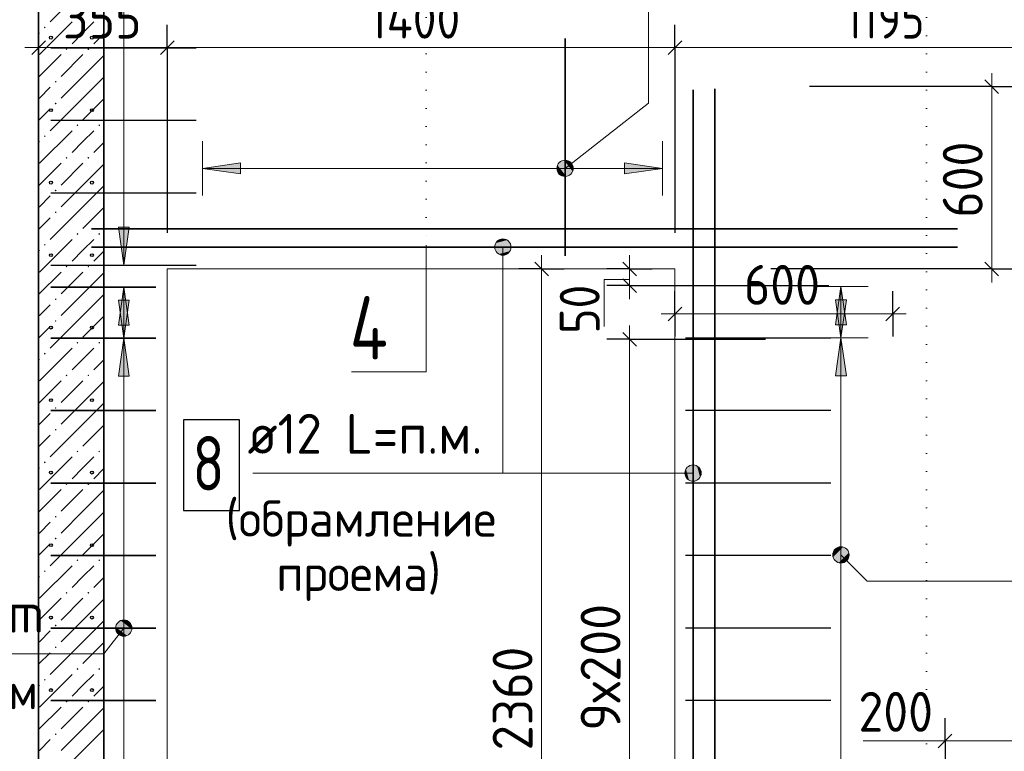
# Model space of a CAD drawing. Header units: millimetres. Extents: x 0 to 21000, y -5 to 14850.
# Tile 6 of 35: x 2238 to 4954, y 6254 to 8273. Entities that reach past the tile are written whole.
import ezdxf

# ---------------------------------------------------------------- set-up
doc = ezdxf.new("R2010")
doc.units = ezdxf.units.MM
doc.linetypes.add('______9', pattern=[50, 0, -50])
for name, color, linetype, lineweight in [('Standard', 7, 'Continuous', 25), ('Общий02', 7, 'Continuous', 18), ('Позиционная метка линия выноска', 7, 'Continuous', 13), ('Размерная линия_ общее', 7, 'Continuous', 13), ('Сечения символ', 7, 'Continuous', 25), ('Стена обрамление Г-обр.', 7, 'Continuous', 25), ('Стена обрамление П-обр.', 7, 'Continuous', 25), ('Стена Хомут', 7, 'Continuous', 25), ('Фоновоя арматура Х1', 7, 'Continuous', 25)]:
    doc.layers.add(name, color=color, linetype=linetype, lineweight=lineweight)
doc.layers.add('ЖБ Стена верхний уровень', color=7, linetype='Continuous', lineweight=25, true_color=0x006e00)
doc.styles.add('ISOCPEUR', font='txt')

msp = doc.modelspace()

# ---------------------------------------------------------------- hatches: boundary and pattern name
at = {"layer": 'ЖБ Стена верхний уровень', "linetype": 'Continuous', "lineweight": 18, "transparency": 33554687}
for points in [[(2305.3, 8251.3), (2307.8, 8253.8), (2310.3, 8251.3), (2307.8, 8248.8)], [(2365.3, 8191.3), (2367.8, 8193.8), (2370.3, 8191.3), (2367.8, 8188.8)], [(2425.3, 8191.3), (2427.8, 8193.8), (2430.3, 8191.3), (2427.8, 8188.8)], [(2335.3, 8101.3), (2337.8, 8103.8), (2340.3, 8101.3), (2337.8, 8098.8)], [(2335.3, 8041.3), (2337.8, 8043.8), (2340.3, 8041.3), (2337.8, 8038.8)], [(2395.3, 7981.3), (2397.8, 7983.8), (2400.3, 7981.3), (2397.8, 7978.8)], [(2455.3, 7981.3), (2457.8, 7983.8), (2460.3, 7981.3), (2457.8, 7978.8)], [(2305.3, 7951.3), (2307.8, 7953.8), (2310.3, 7951.3), (2307.8, 7948.8)], [(2365.3, 7891.3), (2367.8, 7893.8), (2370.3, 7891.3), (2367.8, 7888.8)], [(2425.3, 7891.3), (2427.8, 7893.8), (2430.3, 7891.3), (2427.8, 7888.8)], [(2335.3, 7801.3), (2337.8, 7803.8), (2340.3, 7801.3), (2337.8, 7798.8)], [(2335.3, 7741.3), (2337.8, 7743.8), (2340.3, 7741.3), (2337.8, 7738.8)], [(2395.3, 7681.3), (2397.8, 7683.8), (2400.3, 7681.3), (2397.8, 7678.8)], [(2455.3, 7681.3), (2457.8, 7683.8), (2460.3, 7681.3), (2457.8, 7678.8)], [(2305.3, 7651.3), (2307.8, 7653.8), (2310.3, 7651.3), (2307.8, 7648.8)], [(2365.3, 7591.3), (2367.8, 7593.8), (2370.3, 7591.3), (2367.8, 7588.8)], [(2425.3, 7591.3), (2427.8, 7593.8), (2430.3, 7591.3), (2427.8, 7588.8)], [(2335.3, 7501.3), (2337.8, 7503.8), (2340.3, 7501.3), (2337.8, 7498.8)], [(2335.3, 7441.3), (2337.8, 7443.8), (2340.3, 7441.3), (2337.8, 7438.8)], [(2395.3, 7381.3), (2397.8, 7383.8), (2400.3, 7381.3), (2397.8, 7378.8)], [(2455.3, 7381.3), (2457.8, 7383.8), (2460.3, 7381.3), (2457.8, 7378.8)], [(2305.3, 7351.3), (2307.8, 7353.8), (2310.3, 7351.3), (2307.8, 7348.8)], [(2365.3, 7291.3), (2367.8, 7293.8), (2370.3, 7291.3), (2367.8, 7288.8)], [(2425.3, 7291.3), (2427.8, 7293.8), (2430.3, 7291.3), (2427.8, 7288.8)], [(2335.3, 7201.3), (2337.8, 7203.8), (2340.3, 7201.3), (2337.8, 7198.8)], [(2335.3, 7141.3), (2337.8, 7143.8), (2340.3, 7141.3), (2337.8, 7138.8)], [(2395.3, 7081.3), (2397.8, 7083.8), (2400.3, 7081.3), (2397.8, 7078.8)], [(2455.3, 7081.3), (2457.8, 7083.8), (2460.3, 7081.3), (2457.8, 7078.8)], [(2305.3, 7051.3), (2307.8, 7053.8), (2310.3, 7051.3), (2307.8, 7048.8)], [(2365.3, 6991.3), (2367.8, 6993.8), (2370.3, 6991.3), (2367.8, 6988.8)], [(2425.3, 6991.3), (2427.8, 6993.8), (2430.3, 6991.3), (2427.8, 6988.8)], [(2335.3, 6901.3), (2337.8, 6903.8), (2340.3, 6901.3), (2337.8, 6898.8)], [(2335.3, 6841.3), (2337.8, 6843.8), (2340.3, 6841.3), (2337.8, 6838.8)], [(2395.3, 6781.3), (2397.8, 6783.8), (2400.3, 6781.3), (2397.8, 6778.8)], [(2455.3, 6781.3), (2457.8, 6783.8), (2460.3, 6781.3), (2457.8, 6778.8)], [(2305.3, 6751.3), (2307.8, 6753.8), (2310.3, 6751.3), (2307.8, 6748.8)], [(2365.3, 6691.3), (2367.8, 6693.8), (2370.3, 6691.3), (2367.8, 6688.8)], [(2425.3, 6691.3), (2427.8, 6693.8), (2430.3, 6691.3), (2427.8, 6688.8)], [(2335.3, 6601.3), (2337.8, 6603.8), (2340.3, 6601.3), (2337.8, 6598.8)], [(2335.3, 6541.3), (2337.8, 6543.8), (2340.3, 6541.3), (2337.8, 6538.8)], [(2395.3, 6481.3), (2397.8, 6483.8), (2400.3, 6481.3), (2397.8, 6478.8)], [(2455.3, 6481.3), (2457.8, 6483.8), (2460.3, 6481.3), (2457.8, 6478.8)], [(2305.3, 6451.3), (2307.8, 6453.8), (2310.3, 6451.3), (2307.8, 6448.8)], [(2365.3, 6391.3), (2367.8, 6393.8), (2370.3, 6391.3), (2367.8, 6388.8)], [(2425.3, 6391.3), (2427.8, 6393.8), (2430.3, 6391.3), (2427.8, 6388.8)], [(2335.3, 6301.3), (2337.8, 6303.8), (2340.3, 6301.3), (2337.8, 6298.8)]]:
    msp.add_hatch(color=7, dxfattribs=at).paths.add_polyline_path(points, flags=16)
at = {"layer": 'Общий02', "linetype": 'Continuous', "lineweight": 13, "transparency": 33554687}
for points in [[(2847.6, 7847.5), (2742.6, 7862.5), (2847.6, 7877.5)], [(2540.6, 7700), (2525.6, 7595), (2510.6, 7700)], [(2510.6, 7430), (2525.6, 7535), (2540.6, 7430)], [(4488.6, 7431.1), (4503.6, 7536.1), (4518.6, 7431.1)]]:
    msp.add_hatch(color=7, dxfattribs=at).paths.add_polyline_path(points, flags=16)
for points in [[(3906.6, 7847.5), (4011.6, 7862.5), (3906.6, 7877.5)], [(2510.6, 7499), (2525.6, 7394), (2540.6, 7499)], [(4488.6, 7500.1), (4503.6, 7395.1), (4518.6, 7500.1)], [(2540.6, 7289), (2525.6, 7394), (2510.6, 7289)], [(4518.6, 7290.1), (4503.6, 7395.1), (4488.6, 7290.1)]]:
    msp.add_hatch(color=7, dxfattribs=at).paths.add_polyline_path(points)
at = {"layer": 'Позиционная метка линия выноска', "linetype": 'Continuous', "lineweight": 13, "transparency": 33554687}
for points in [[(3756.5, 7844.8), (3728.8, 7880.3), (3721.8, 7870.9)], [(3763.4, 7854.2), (3739.6, 7884.7), (3728.8, 7880.3)], [(3763.4, 7854.2), (3728.8, 7880.3), (3756.5, 7844.8)], [(3764.8, 7865.6), (3750.9, 7883.3), (3739.6, 7884.7)], [(3764.8, 7865.6), (3739.6, 7884.7), (3763.4, 7854.2)], [(3750.9, 7883.3), (3764.8, 7865.6), (3760.3, 7876.4)], [(3745.7, 7840.4), (3721.8, 7870.9), (3720.4, 7859.5)], [(3745.7, 7840.4), (3720.4, 7859.5), (3734.3, 7841.8)], [(3734.3, 7841.8), (3720.4, 7859.5), (3724.9, 7848.7)], [(3756.5, 7844.8), (3721.8, 7870.9), (3745.7, 7840.4)], [(3551.9, 7656.5), (3590.5, 7656.5), (3582.5, 7664.6)], [(3551.9, 7656.5), (3582.5, 7664.6), (3560, 7664.6)], [(3560, 7664.6), (3582.5, 7664.6), (3571.2, 7667.8)], [(3548.7, 7645.3), (3593.7, 7645.3), (3590.5, 7656.5)], [(3548.7, 7645.3), (3590.5, 7656.5), (3551.9, 7656.5)], [(3551.9, 7634), (3593.7, 7645.3), (3548.7, 7645.3)], [(3551.9, 7634), (3590.5, 7634), (3593.7, 7645.3)], [(3560, 7625.9), (3590.5, 7634), (3551.9, 7634)], [(3560, 7625.9), (3582.5, 7625.9), (3590.5, 7634)], [(3582.5, 7625.9), (3560, 7625.9), (3571.2, 7622.8)], [(4076.2, 7033), (4084.3, 7002.4), (4084.3, 7041.1)], [(4084.3, 7041.1), (4095.6, 6999.2), (4095.6, 7044.2)], [(4084.3, 7041.1), (4084.3, 7002.4), (4095.6, 6999.2)], [(4095.6, 7044.2), (4095.6, 6999.2), (4106.8, 7002.4)], [(4095.6, 7044.2), (4106.8, 7002.4), (4106.8, 7041.1)], [(4106.8, 7041.1), (4106.8, 7002.4), (4114.9, 7010.5)], [(4106.8, 7041.1), (4114.9, 7010.5), (4114.9, 7033)], [(4076.2, 7010.5), (4076.2, 7033), (4073.1, 7021.7)], [(4076.2, 7033), (4076.2, 7010.5), (4084.3, 7002.4)], [(4114.9, 7033), (4114.9, 7010.5), (4118.1, 7021.7)], [(4487.7, 6780.2), (4509.4, 6817.7), (4482, 6790.4)], [(4482, 6790.4), (4509.4, 6817.7), (4497.9, 6817.7)], [(4482, 6790.4), (4497.9, 6817.7), (4482, 6801.8)], [(4482, 6801.8), (4497.9, 6817.7), (4487.7, 6812)], [(4487.7, 6780.2), (4519.5, 6812), (4509.4, 6817.7)], [(4497.9, 6774.4), (4519.5, 6812), (4487.7, 6780.2)], [(4497.9, 6774.4), (4525.3, 6801.8), (4519.5, 6812)], [(4509.4, 6774.4), (4525.3, 6801.8), (4497.9, 6774.4)], [(4509.4, 6774.4), (4525.3, 6790.4), (4525.3, 6801.8)], [(4525.3, 6790.4), (4509.4, 6774.4), (4519.5, 6780.2)], [(2503.4, 6597), (2543.5, 6580.3), (2507.8, 6607.8)], [(2507.8, 6607.8), (2547.8, 6591.1), (2517.2, 6614.8)], [(2507.8, 6607.8), (2543.5, 6580.3), (2547.8, 6591.1)], [(2517.2, 6614.8), (2546.4, 6602.5), (2528.5, 6616.2)], [(2517.2, 6614.8), (2547.8, 6591.1), (2546.4, 6602.5)], [(2528.5, 6616.2), (2546.4, 6602.5), (2539.4, 6611.9)], [(2504.9, 6585.6), (2534.1, 6573.3), (2503.4, 6597)], [(2503.4, 6597), (2534.1, 6573.3), (2543.5, 6580.3)], [(2522.7, 6571.9), (2504.9, 6585.6), (2511.9, 6576.2)], [(2504.9, 6585.6), (2522.7, 6571.9), (2534.1, 6573.3)]]:
    msp.add_hatch(color=7, dxfattribs=at).paths.add_polyline_path(points)

# ---------------------------------------------------------------- linework, layer by layer
at = {"layer": 'Standard', "color": 251, "linetype": 'Continuous', "lineweight": 13, "true_color": 0x656565, "transparency": 33554687}
for p, q in [((4919.4, 8088), (4919.4, 8125.5)), ((3920.5, 7585), (3920.5, 7622.5)), ((3920.5, 7539.1), (3920.5, 7585)), ((4919.4, 7585), (4919.4, 7547.5)), ((3920.5, 7555.8), (3850.6, 7555.8)), ((3850.6, 7555.8), (3850.6, 7425.8)), ((3920.5, 7539.1), (3920.5, 7501.6)), ((4045.6, 7461), (4008.1, 7461)), ((4045.6, 7461), (4646.3, 7461)), ((4646.3, 7461), (4683.8, 7461)), ((3920.5, 7391), (3920.5, 7428.5)), ((3920.5, 5605), (3920.5, 7391)), ((4880.6, 6283), (4565.3, 6283)), ((4790.6, 6283), (4753.1, 6283)), ((4990.6, 6283), (4790.6, 6283))]:
    msp.add_line(p, q, dxfattribs=at)
at = {"layer": 'Standard', "color": 251, "linetype": 'Continuous', "lineweight": 25, "true_color": 0x656565, "transparency": 33554687}
for p, q in [((4938.1, 8069.3), (4900.6, 8106.8)), ((3939.3, 7566.3), (3901.8, 7603.8)), ((4938.1, 7566.3), (4900.6, 7603.8)), ((3939.3, 7520.3), (3901.8, 7557.8)), ((4026.9, 7442.2), (4064.4, 7479.7)), ((4627.6, 7442.2), (4665.1, 7479.7)), ((3939.3, 7372.3), (3901.8, 7409.8)), ((4809.4, 6301.7), (4771.9, 6264.2))]:
    msp.add_line(p, q, dxfattribs=at)
at = {"layer": 'Standard', "color": 251, "linetype": 'Continuous', "lineweight": -3, "true_color": 0x656565, "transparency": 33554687}
for p, q in [((4919.4, 8088), (4416.6, 8088)), ((4919.4, 8088), (4856.9, 8088)), ((4919.4, 8088), (4981.9, 8088)), ((3920.5, 7585), (3858.1, 7585)), ((3920.5, 7585), (3983.1, 7585)), ((3920.5, 7585), (3920.5, 7585)), ((4919.4, 7585), (4310.6, 7585)), ((4919.4, 7585), (4856.9, 7585)), ((4919.4, 7585), (4981.9, 7585)), ((3920.5, 7539.1), (3858.1, 7539.1)), ((3920.5, 7539.1), (3983.1, 7539.1)), ((4045.6, 7461), (4045.6, 7523.5)), ((4646.3, 7461), (4646.3, 7523.5)), ((4045.6, 7461), (4045.6, 7398.5)), ((4646.3, 7461), (4646.3, 7398.5)), ((3920.5, 7391), (3858.1, 7391)), ((3920.5, 7391), (3983.1, 7391)), ((3920.5, 7391), (4295.6, 7391)), ((4790.6, 6283), (4790.6, 6345.5)), ((4790.6, 6283), (4790.6, 6220.5)), ((4790.6, 6283), (4790.6, 6283))]:
    msp.add_line(p, q, dxfattribs=at)
at = {"layer": 'Standard', "color": 251, "linetype": 'Continuous', "lineweight": 13, "true_color": 0x656565, "transparency": 33554687}
msp.add_lwpolyline([(4919.4, 7585), (4919.4, 7680), (4919.4, 7680), (4919.4, 8088)], dxfattribs=at)
at = {"layer": 'Standard', "color": 251, "linetype": 'Continuous', "lineweight": -3, "true_color": 0x656565, "transparency": 33554687}
msp.add_lwpolyline([(3920.5, 7539.1), (4207.3, 7539.1), (4207.3, 7539.1), (4294.6, 7539.1)], dxfattribs=at)
at = {"layer": 'ЖБ Стена верхний уровень', "color": 7, "linetype": 'Continuous', "lineweight": 35, "transparency": 33554687}
for p, q in [((2290.6, 9285), (2290.6, 5225)), ((2470.6, 5225), (2470.6, 9285))]:
    msp.add_line(p, q, dxfattribs=at)
at = {"layer": 'ЖБ Стена верхний уровень', "color": 251, "linetype": 'Continuous', "lineweight": 18, "true_color": 0x494949, "transparency": 33554687}
for p, q in [((2412.8, 8356.3), (2322.8, 8266.3)), ((2382.8, 8266.3), (2292.8, 8176.3)), ((2412.8, 8236.3), (2442.8, 8266.3)), ((2292.8, 8236.3), (2290.6, 8234.1)), ((2382.8, 8206.3), (2412.8, 8236.3)), ((2470.6, 8234.1), (2442.8, 8206.3)), ((2352.8, 8176.3), (2290.6, 8114.2)), ((2412.8, 8176.3), (2352.8, 8116.3)), ((2412.8, 8116.3), (2470.6, 8174.2)), ((2412.8, 8116.3), (2352.8, 8056.3)), ((2470.6, 8114.2), (2412.8, 8056.3)), ((2292.8, 8056.3), (2322.8, 8086.3)), ((2290.6, 8054.2), (2292.8, 8056.3)), ((2412.8, 8056.3), (2322.8, 7966.3)), ((2470.6, 8054.2), (2412.8, 7996.3)), ((2322.8, 8026.3), (2290.6, 7994.2)), ((2382.8, 7966.3), (2292.8, 7876.3)), ((2412.8, 7936.3), (2442.8, 7966.3)), ((2292.8, 7936.3), (2290.6, 7934.1)), ((2382.8, 7906.3), (2412.8, 7936.3)), ((2470.6, 7934.1), (2442.8, 7906.3)), ((2352.8, 7876.3), (2290.6, 7814.1)), ((2412.8, 7876.3), (2352.8, 7816.3)), ((2412.8, 7816.3), (2470.6, 7874.2)), ((2412.8, 7816.3), (2352.8, 7756.3)), ((2470.6, 7814.2), (2412.8, 7756.3)), ((2292.8, 7756.3), (2322.8, 7786.3)), ((2290.6, 7754.2), (2292.8, 7756.3)), ((2412.8, 7756.3), (2322.8, 7666.3)), ((2470.6, 7754.2), (2412.8, 7696.3)), ((2322.8, 7726.3), (2290.6, 7694.2)), ((2382.8, 7666.3), (2292.8, 7576.3)), ((2412.8, 7636.3), (2442.8, 7666.3)), ((2292.8, 7636.3), (2290.6, 7634.1)), ((2382.8, 7606.3), (2412.8, 7636.3)), ((2470.6, 7634.1), (2442.8, 7606.3)), ((2352.8, 7576.3), (2290.6, 7514.1)), ((2412.8, 7576.3), (2352.8, 7516.3)), ((2412.8, 7516.3), (2470.6, 7574.2)), ((2412.8, 7516.3), (2352.8, 7456.3)), ((2470.6, 7514.2), (2412.8, 7456.3)), ((2292.8, 7456.3), (2322.8, 7486.3)), ((2290.6, 7454.2), (2292.8, 7456.3)), ((2412.8, 7456.3), (2322.8, 7366.3)), ((2470.6, 7454.2), (2412.8, 7396.3)), ((2322.8, 7426.3), (2290.6, 7394.2)), ((2382.8, 7366.3), (2292.8, 7276.3)), ((2412.8, 7336.3), (2442.8, 7366.3)), ((2292.8, 7336.3), (2290.6, 7334.1)), ((2382.8, 7306.3), (2412.8, 7336.3)), ((2470.6, 7334.1), (2442.8, 7306.3)), ((2352.8, 7276.3), (2290.6, 7214.1)), ((2412.8, 7276.3), (2352.8, 7216.3)), ((2412.8, 7216.3), (2470.6, 7274.2)), ((2412.8, 7216.3), (2352.8, 7156.3)), ((2470.6, 7214.2), (2412.8, 7156.3)), ((2292.8, 7156.3), (2322.8, 7186.3)), ((2290.6, 7154.2), (2292.8, 7156.3)), ((2412.8, 7156.3), (2322.8, 7066.3)), ((2470.6, 7154.2), (2412.8, 7096.3)), ((2322.8, 7126.3), (2290.6, 7094.2)), ((2382.8, 7066.3), (2292.8, 6976.3)), ((2412.8, 7036.3), (2442.8, 7066.3)), ((2292.8, 7036.3), (2290.6, 7034.1)), ((2382.8, 7006.3), (2412.8, 7036.3)), ((2470.6, 7034.1), (2442.8, 7006.3)), ((2352.8, 6976.3), (2290.6, 6914.1)), ((2412.8, 6976.3), (2352.8, 6916.3)), ((2412.8, 6916.3), (2470.6, 6974.2)), ((2412.8, 6916.3), (2352.8, 6856.3)), ((2470.6, 6914.2), (2412.8, 6856.3)), ((2292.8, 6856.3), (2322.8, 6886.3)), ((2290.6, 6854.2), (2292.8, 6856.3)), ((2412.8, 6856.3), (2322.8, 6766.3)), ((2470.6, 6854.2), (2412.8, 6796.3)), ((2322.8, 6826.3), (2290.6, 6794.2)), ((2382.8, 6766.3), (2292.8, 6676.3)), ((2412.8, 6736.3), (2442.8, 6766.3)), ((2292.8, 6736.3), (2290.6, 6734.1)), ((2382.8, 6706.3), (2412.8, 6736.3)), ((2470.6, 6734.1), (2442.8, 6706.3)), ((2352.8, 6676.3), (2290.6, 6614.1)), ((2412.8, 6676.3), (2352.8, 6616.3)), ((2412.8, 6616.3), (2470.6, 6674.2)), ((2412.8, 6616.3), (2352.8, 6556.3)), ((2470.6, 6614.2), (2412.8, 6556.3)), ((2292.8, 6556.3), (2322.8, 6586.3)), ((2290.6, 6554.2), (2292.8, 6556.3)), ((2412.8, 6556.3), (2322.8, 6466.3)), ((2470.6, 6554.2), (2412.8, 6496.3)), ((2322.8, 6526.3), (2290.6, 6494.2)), ((2382.8, 6466.3), (2292.8, 6376.3)), ((2412.8, 6436.3), (2442.8, 6466.3)), ((2292.8, 6436.3), (2290.6, 6434.1)), ((2382.8, 6406.3), (2412.8, 6436.3)), ((2470.6, 6434.1), (2442.8, 6406.3)), ((2352.8, 6376.3), (2290.6, 6314.1)), ((2412.8, 6376.3), (2352.8, 6316.3)), ((2412.8, 6316.3), (2470.6, 6374.2)), ((2412.8, 6316.3), (2352.8, 6256.3)), ((2470.6, 6314.2), (2412.8, 6256.3)), ((2292.8, 6256.3), (2322.8, 6286.3)), ((2290.6, 6254.2), (2292.8, 6256.3)), ((2412.8, 6256.3), (2322.8, 6166.3))]:
    msp.add_line(p, q, dxfattribs=at)
at = {"layer": 'ЖБ Стена верхний уровень', "color": 7, "linetype": 'Continuous', "lineweight": 18, "transparency": 33554687}
for p, q in [((2645.6, 7585), (2645.6, 5225)), ((4045.6, 7585), (2645.6, 7585)), ((4045.6, 5225), (4045.6, 7585))]:
    msp.add_line(p, q, dxfattribs=at)
at = {"layer": 'Общий02', "color": 251, "linetype": 'Continuous', "lineweight": 13, "true_color": 0x494949, "transparency": 33554687}
for p, q in [((2525.6, 7595), (2525.6, 8395)), ((2742.6, 7937.5), (2742.6, 7787.5)), ((4011.6, 7937.5), (4011.6, 7787.5)), ((2742.6, 7862.5), (2847.6, 7877.5)), ((2847.6, 7877.5), (2847.6, 7847.5)), ((4011.6, 7862.5), (3906.6, 7877.5)), ((3906.6, 7877.5), (3906.6, 7847.5)), ((2742.6, 7862.5), (4011.6, 7862.5)), ((2742.6, 7862.5), (2742.6, 7862.5)), ((2742.6, 7862.5), (2742.6, 7862.5)), ((2742.6, 7862.5), (2742.6, 7862.5)), ((2847.6, 7847.5), (2742.6, 7862.5)), ((2847.6, 7862.5), (2855.1, 7862.5)), ((3906.6, 7862.5), (3899.1, 7862.5)), ((3906.6, 7847.5), (4011.6, 7862.5)), ((4011.6, 7862.5), (4011.6, 7862.5)), ((4011.6, 7862.5), (4011.6, 7862.5)), ((4011.6, 7862.5), (4011.6, 7862.5)), ((2525.6, 7595), (2510.6, 7700)), ((2510.6, 7700), (2540.6, 7700)), ((2525.6, 7700), (2525.6, 7707.5)), ((2540.6, 7700), (2525.6, 7595)), ((2600.6, 7595), (2450.6, 7595)), ((2525.6, 7595), (2525.6, 7595)), ((2525.6, 7595), (2525.6, 7595)), ((2525.6, 7595), (2525.6, 7595)), ((2600.6, 7535), (2450.6, 7535)), ((2510.6, 7430), (2525.6, 7535)), ((2525.6, 7535), (2525.6, 7394)), ((2525.6, 7535), (2525.6, 7535)), ((2525.6, 7535), (2525.6, 7535)), ((2525.6, 7535), (2525.6, 7535)), ((2525.6, 7535), (2540.6, 7430)), ((4578.6, 7536.1), (4428.6, 7536.1)), ((4488.6, 7431.1), (4503.6, 7536.1)), ((4503.6, 7536.1), (4503.6, 7395.1)), ((4503.6, 7536.1), (4503.6, 7536.1)), ((4503.6, 7536.1), (4503.6, 7536.1)), ((4503.6, 7536.1), (4503.6, 7536.1)), ((4503.6, 7536.1), (4518.6, 7431.1)), ((2540.6, 7499), (2510.6, 7499)), ((2510.6, 7499), (2525.6, 7394)), ((2525.6, 7499), (2525.6, 7506.5)), ((2525.6, 7394), (2540.6, 7499)), ((4518.6, 7500.1), (4488.6, 7500.1)), ((4488.6, 7500.1), (4503.6, 7395.1)), ((4503.6, 7500.1), (4503.6, 7507.6)), ((4503.6, 7395.1), (4518.6, 7500.1)), ((2540.6, 7430), (2510.6, 7430)), ((2525.6, 7430), (2525.6, 7422.5)), ((4518.6, 7431.1), (4488.6, 7431.1)), ((4503.6, 7431.1), (4503.6, 7423.6)), ((2600.6, 7394), (2450.6, 7394)), ((2525.6, 7394), (2510.6, 7289)), ((2525.6, 5595), (2525.6, 7394)), ((2525.6, 7394), (2525.6, 7394)), ((2525.6, 7394), (2525.6, 7394)), ((2525.6, 7394), (2525.6, 7394)), ((2540.6, 7289), (2525.6, 7394)), ((2525.6, 7394), (2525.6, 7394)), ((2525.6, 7394), (2525.6, 7394)), ((2525.6, 7394), (2525.6, 7394)), ((4578.6, 7395.1), (4428.6, 7395.1)), ((4578.6, 7395.1), (4428.6, 7395.1)), ((4503.6, 7395.1), (4488.6, 7290.1)), ((4503.6, 5595), (4503.6, 7395.1)), ((4503.6, 7395.1), (4503.6, 7395.1)), ((4503.6, 7395.1), (4503.6, 7395.1)), ((4503.6, 7395.1), (4503.6, 7395.1)), ((4518.6, 7290.1), (4503.6, 7395.1)), ((4503.6, 7395.1), (4503.6, 7395.1)), ((4503.6, 7395.1), (4503.6, 7395.1)), ((4503.6, 7395.1), (4503.6, 7395.1)), ((2510.6, 7289), (2540.6, 7289)), ((2525.6, 7289), (2525.6, 7281.5)), ((4488.6, 7290.1), (4518.6, 7290.1)), ((4503.6, 7290.1), (4503.6, 7282.6))]:
    msp.add_line(p, q, dxfattribs=at)
at = {"layer": 'Позиционная метка линия выноска', "color": 7, "linetype": 'Continuous', "lineweight": 13, "transparency": 33554687}
for p, q in [((3728.8, 7880.3), (3728.8, 7880.3)), ((3760.3, 7876.4), (3760.3, 7876.4)), ((3724.9, 7848.7), (3724.9, 7848.7)), ((3756.5, 7844.8), (3756.5, 7844.8)), ((3571.2, 7667.8), (3571.2, 7667.8)), ((3548.7, 7645.3), (3548.7, 7645.3)), ((3571.2, 7021.7), (3571.2, 7645.3)), ((3593.7, 7645.3), (3593.7, 7645.3)), ((3571.2, 7622.8), (3571.2, 7622.8)), ((4095.6, 7044.2), (4095.6, 7044.2)), ((2881.2, 7021.7), (4095.6, 7021.7)), ((4073.1, 7021.7), (4073.1, 7021.7)), ((4118.1, 7021.7), (4118.1, 7021.7)), ((4095.6, 6999.2), (4095.6, 6999.2)), ((4487.7, 6812), (4487.7, 6812)), ((4519.5, 6812), (4519.5, 6812)), ((4487.7, 6780.2), (4487.7, 6780.2)), ((4519.5, 6780.2), (4519.5, 6780.2)), ((2507.8, 6607.8), (2507.8, 6607.8)), ((2539.4, 6611.9), (2539.4, 6611.9)), ((2511.9, 6576.2), (2511.9, 6576.2)), ((2543.5, 6580.3), (2543.5, 6580.3))]:
    msp.add_line(p, q, dxfattribs=at)
for points in [[(2972.9, 8662.4), (3972.9, 8662.4), (3972.9, 8042.4), (3742.6, 7862.5)], [(5214.9, 6723.8), (4576, 6723.8), (4503.6, 6796.1)], [(1486, 6522.7), (2470.6, 6522.7), (2525.6, 6594)]]:
    msp.add_lwpolyline(points, dxfattribs=at)
for centre in [(3742.6, 7862.5), (3571.2, 7645.3), (4095.6, 7021.7), (4503.6, 6796.1), (2525.6, 6594)]:
    msp.add_circle(centre, 22.5, dxfattribs=at)
at = {"layer": 'Размерная линия_ общее', "color": 253, "linetype": 'Continuous', "lineweight": -3, "true_color": 0xa0a0a0, "transparency": 33554687}
for p, q in [((2290.6, 8195.5), (2290.6, 8258)), ((2645.6, 8195.5), (2645.6, 8258)), ((4045.6, 8195.5), (4045.6, 8258)), ((2290.6, 8195.5), (2290.6, 8133)), ((2290.6, 8195.5), (2290.6, 7685)), ((2645.6, 8195.5), (2645.6, 8133)), ((2645.6, 8195.5), (2645.6, 7685)), ((4045.6, 8195.5), (4045.6, 8133)), ((4045.6, 8195.5), (4045.6, 7685)), ((3677.9, 7585), (3615.4, 7585)), ((3677.9, 7585), (3740.4, 7585))]:
    msp.add_line(p, q, dxfattribs=at)
at = {"layer": 'Размерная линия_ общее', "color": 7, "linetype": 'Continuous', "lineweight": 25, "transparency": 33554687}
for p, q in [((2271.9, 8176.8), (2309.4, 8214.3)), ((2626.9, 8176.8), (2664.4, 8214.3)), ((4026.9, 8176.8), (4064.4, 8214.3)), ((3696.7, 7566.3), (3659.2, 7603.8))]:
    msp.add_line(p, q, dxfattribs=at)
at = {"layer": 'Размерная линия_ общее', "color": 7, "linetype": 'Continuous', "lineweight": 13, "transparency": 33554687}
for p, q in [((2290.6, 8195.5), (2253.1, 8195.5)), ((2290.6, 8195.5), (2645.6, 8195.5)), ((2645.6, 8195.5), (4045.6, 8195.5)), ((4045.6, 8195.5), (5240.6, 8195.5)), ((3677.9, 7585), (3677.9, 7622.5))]:
    msp.add_line(p, q, dxfattribs=at)
msp.add_lwpolyline([(3677.9, 5225), (3677.9, 6211), (3677.9, 6211), (3677.9, 7585)], dxfattribs=at)
at = {"layer": 'Сечения символ', "color": 7, "linetype": '______9', "lineweight": 13, "transparency": 33554687}
for p, q in [((3359.9, 9430.7), (3359.9, 7650.8)), ((4739.1, 9430.7), (4739.1, 5252.2))]:
    msp.add_line(p, q, dxfattribs=at)
at = {"layer": 'Сечения символ', "color": 7, "linetype": 'Continuous', "lineweight": 13, "transparency": 33554687}
msp.add_lwpolyline([(3359.9, 7650.8), (3359.9, 7300.7), (3153.9, 7300.7)], dxfattribs=at)
at = {"layer": 'Стена обрамление Г-обр.', "color": 7, "linetype": 'Continuous', "lineweight": 35, "transparency": 33554687}
for p, q in [((4095.6, 5231), (4095.6, 8079)), ((4155.6, 5231), (4155.6, 8082)), ((2436.6, 7695.3), (4824.6, 7695.3)), ((2436.6, 7645.3), (4824.6, 7645.3))]:
    msp.add_line(p, q, dxfattribs=at)
at = {"layer": 'Стена обрамление Г-обр.', "color": 7, "linetype": 'Continuous', "lineweight": 25, "transparency": 33554687}
msp.add_lwpolyline([(2690, 6918.8), (2845, 6918.8), (2845, 7168.8), (2690, 7168.8), (2690, 6918.8)], dxfattribs=at)
at = {"layer": 'Стена обрамление П-обр.', "color": 7, "linetype": 'Continuous', "lineweight": 35, "transparency": 33554687}
msp.add_line((3742.6, 7621), (3742.6, 8221), dxfattribs=at)
at = {"layer": 'Стена Хомут', "color": 36, "linetype": 'Continuous', "lineweight": 25, "true_color": 0x6e3c1e, "transparency": 33554687}
for p, q in [((2324.6, 8195), (2725.4, 8195)), ((2324.6, 7995), (2725.4, 7995)), ((2324.6, 7795), (2725.4, 7795)), ((2324.6, 7595), (2725.4, 7595)), ((4069.6, 7539.1), (4470.4, 7539.1)), ((4074.6, 7395.1), (4475.4, 7395.1)), ((4074.6, 7195.1), (4475.4, 7195.1)), ((4074.6, 6995.1), (4475.4, 6995.1)), ((4074.6, 6795.1), (4475.4, 6795.1)), ((4074.6, 6595.1), (4475.4, 6595.1)), ((4074.6, 6395.1), (4475.4, 6395.1))]:
    msp.add_line(p, q, dxfattribs=at)
at = {"layer": 'Стена Хомут', "color": 7, "linetype": 'Continuous', "lineweight": 35, "transparency": 33554687}
for p, q in [((2324.6, 7535), (2613.6, 7535)), ((2577.2, 7535), (2608.3, 7535)), ((2324.6, 7394), (2613.6, 7394)), ((2577.2, 7394), (2608.3, 7394)), ((2324.6, 7194), (2613.6, 7194)), ((2577.2, 7194), (2608.3, 7194)), ((2324.6, 6994), (2613.6, 6994)), ((2577.2, 6994), (2608.3, 6994)), ((2324.6, 6794), (2613.6, 6794)), ((2577.2, 6794), (2608.3, 6794)), ((2324.6, 6594), (2613.6, 6594)), ((2577.2, 6594), (2608.3, 6594)), ((2324.6, 6394), (2613.6, 6394)), ((2577.2, 6394), (2608.3, 6394))]:
    msp.add_line(p, q, dxfattribs=at)
at = {"layer": 'Стена Хомут', "color": 36, "linetype": 'Continuous', "lineweight": 25, "true_color": 0x6e3c1e, "transparency": 33554687}
for centre in [(2324.6, 8223), (2437.6, 8223), (2324.6, 8023), (2437.6, 8023), (2324.6, 7823), (2437.6, 7823), (2324.6, 7623), (2437.6, 7623), (2324.6, 7423), (2437.6, 7423), (2324.6, 7223), (2437.6, 7223), (2324.6, 7023), (2437.6, 7023), (2324.6, 6823), (2437.6, 6823), (2324.6, 6623), (2437.6, 6623), (2324.6, 6423), (2437.6, 6423)]:
    msp.add_circle(centre, 4, dxfattribs=at)

# ---------------------------------------------------------------- texts
at = {"layer": 'Standard', "color": 251, "linetype": 'Continuous', "lineweight": 25, "true_color": 0x656565, "transparency": 33554687, "char_height": 110, "attachment_point": 7, "rotation": 90, "style": 'ISOCPEUR'}
for s, insert, width in [('\\W0.91;600', (4894.4, 7726.5), 280.998), ('\\W0.87;50', (3838, 7406.2), 201.962), ('\\W0.95;9х200', (3895.6, 6311), 436.685)]:
    msp.add_mtext(s, dxfattribs=dict(at, insert=insert, width=width))
at = {"layer": 'Standard', "color": 251, "linetype": 'Continuous', "lineweight": 25, "true_color": 0x656565, "transparency": 33554687, "char_height": 110, "width": 280.994, "attachment_point": 7, "style": 'ISOCPEUR'}
for s, insert in [('\\W0.91;600', (4236, 7486)), ('\\W0.91;200', (4551.9, 6308))]:
    msp.add_mtext(s, dxfattribs=dict(at, insert=insert))
at = {"layer": 'Standard', "color": 7, "linetype": 'Continuous', "lineweight": 18, "transparency": 33554687, "char_height": 100, "attachment_point": 7, "style": 'ISOCPEUR'}
for s, insert, width in [('\\W0.97;(обрамление', (2806.4, 6819.1), 808.147), ('\\W0.96;проема)', (2946.4, 6669.1), 527.653), ('\\W0.91;/100мм', (1891.9, 6370.3), 465.383)]:
    msp.add_mtext(s, dxfattribs=dict(at, insert=insert, width=width))
at = {"layer": 'Размерная линия_ общее', "color": 7, "linetype": 'Continuous', "lineweight": 25, "transparency": 33554687, "char_height": 110, "attachment_point": 7, "style": 'ISOCPEUR'}
for s, insert, width in [('\\W0.91;355', (2358.1, 8220.5), 280.994), ('\\W0.87;1400', (3202.6, 8220.5), 344.716), ('\\W0.80;1195', (4516.6, 8220.5), 307.859)]:
    msp.add_mtext(s, dxfattribs=dict(at, insert=insert, width=width))
at = {"layer": 'Размерная линия_ общее', "color": 7, "linetype": 'Continuous', "lineweight": 25, "transparency": 33554687, "insert": (3652.9, 6256.5), "char_height": 110, "width": 359.047, "attachment_point": 7, "rotation": 90, "style": 'ISOCPEUR'}
msp.add_mtext('\\W0.93;2360', dxfattribs=at)
at = {"layer": 'Сечения символ', "color": 7, "linetype": 'Continuous', "lineweight": 35, "transparency": 33554687, "insert": (3148.7, 7334.8), "char_height": 175, "width": 209.903, "attachment_point": 7, "style": 'ISOCPEUR'}
msp.add_mtext('\\W0.80;4', dxfattribs=at)
at = {"layer": 'Стена обрамление Г-обр.', "color": 7, "linetype": 'Continuous', "lineweight": 13, "transparency": 33554687, "attachment_point": 7, "style": 'ISOCPEUR'}
for s, insert, char_height, width in [('\\W0.94;ø12 L=п.м. ', (2867, 7075.1), 110, 799.57), ('\\W0.78;8', (2715, 6973.8), 150, 163.213)]:
    msp.add_mtext(s, dxfattribs=dict(at, insert=insert, char_height=char_height, width=width))
at = {"layer": 'Фоновоя арматура Х1', "color": 7, "linetype": 'Continuous', "lineweight": 13, "transparency": 33554687, "insert": (1487.8, 6581.4), "char_height": 110, "width": 944.264, "attachment_point": 7, "style": 'ISOCPEUR'}
msp.add_mtext('\\W0.98;ø8 L=930mm ', dxfattribs=at)

doc.saveas('drawing.dxf')
